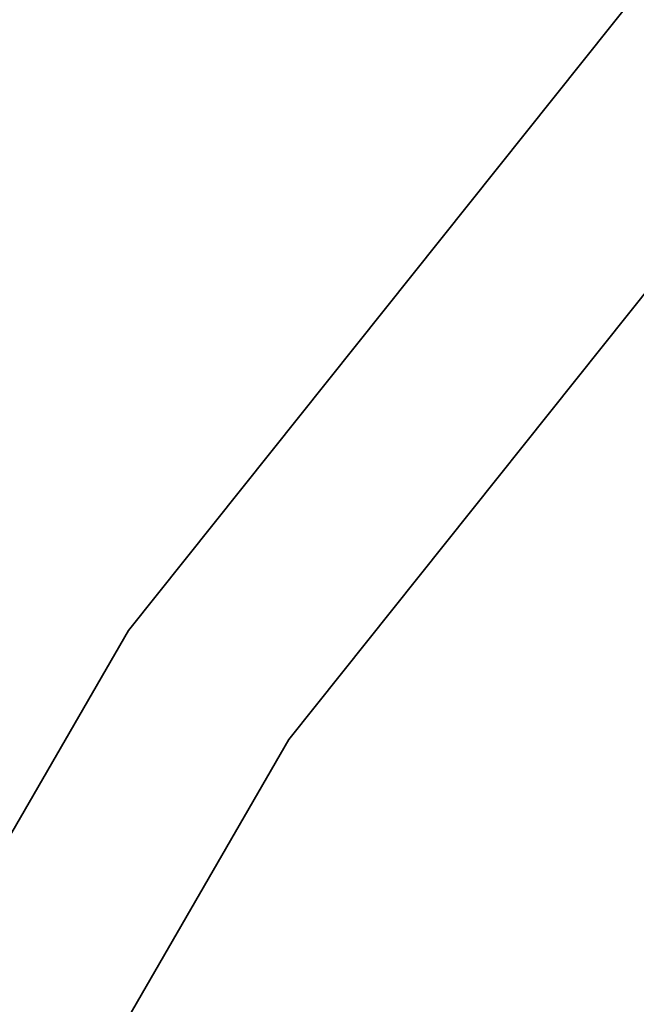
# Model space of a CAD drawing. Header units: millimetres. Extents: x -150 to 150, y -150 to 150.
# Tile 84 of 222: x -82.64 to -77.87, y 52.87 to 60.5. Entities that reach past the tile are written whole.
import ezdxf

# ---------------------------------------------------------------- set-up
doc = ezdxf.new("R2010")
doc.units = ezdxf.units.MM
doc.header["$LTSCALE"] = 25.4
doc.layers.get('0').update_dxf_attribs({"true_color": 0xff5454})

# ---------------------------------------------------------------- blocks, each defined once
blk = doc.blocks.new('CAMELEON-CANOPY-A-8566-8564-8565-8563.STL#2')
at = {"color": 0}
mesh = blk.add_polyface(dxfattribs=at)
corners = [(-78.22008514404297, 67.77809143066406, 17.18223571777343), (-87.06974029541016, 55.95632553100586, 19.18223571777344), (-87.06974029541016, 55.95632553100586, 17.18223571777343), (-78.22008514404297, 67.77809143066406, 19.18223571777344)]
mesh.append_faces([[corners[k] for k in face] for face in [(0, 1, 2), (1, 0, 3)]], dxfattribs={"vtx0": -1, "color": 0})
mesh = blk.add_polyface(dxfattribs=at)
corners = [(-78.22008514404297, 67.77809143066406, 20.68223571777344), (-87.06974029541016, 55.95632553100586, 23.68223571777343), (-87.06974029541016, 55.95632553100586, 20.68223571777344), (-78.22008514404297, 67.77809143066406, 23.68223571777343)]
mesh.append_faces([[corners[k] for k in face] for face in [(0, 1, 2), (1, 0, 3)]], dxfattribs={"vtx0": -1, "color": 0})
mesh = blk.add_polyface(dxfattribs=at)
corners = [(-80.43466186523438, 67.4926986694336, 23.68223571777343), (-89.04504394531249, 55.64152526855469, 17.18223571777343), (-89.04504394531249, 55.64152526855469, 23.68223571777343), (-80.43466186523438, 67.4926986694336, 17.18223571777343)]
mesh.append_faces([[corners[k] for k in face] for face in [(0, 1, 2), (1, 0, 3)]], dxfattribs={"vtx0": -1, "color": 0})
mesh = blk.add_polyface(dxfattribs=at)
corners = [(-72.57213592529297, 67.33710479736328, 11.37287425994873), (-81.79763793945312, 55.7686882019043, 4.372873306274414), (-81.79763793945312, 55.7686882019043, 11.37287425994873), (-72.57213592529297, 67.33710479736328, 4.372873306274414)]
mesh.append_faces([[corners[k] for k in face] for face in [(0, 1, 2), (1, 0, 3)]], dxfattribs={"vtx0": -1, "color": 0})
mesh = blk.add_polyface(dxfattribs=at)
corners = [(-71.4725570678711, 66.31684112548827, 4.372873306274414), (-80.5582809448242, 54.9237060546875, 11.37287425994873), (-80.5582809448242, 54.9237060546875, 4.372873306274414), (-71.4725570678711, 66.31684112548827, 11.37287425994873)]
mesh.append_faces([[corners[k] for k in face] for face in [(0, 1, 2), (1, 0, 3)]], dxfattribs={"vtx0": -1, "color": 0})
mesh = blk.add_polyface(dxfattribs=at)
corners = [(-81.79763793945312, 55.7686882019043, 11.37287425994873), (-89.19591522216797, 42.95449066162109, 4.372873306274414), (-89.19591522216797, 42.95449066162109, 11.37287425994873), (-81.79763793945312, 55.7686882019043, 4.372873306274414)]
mesh.append_faces([[corners[k] for k in face] for face in [(0, 1, 2), (1, 0, 3)]], dxfattribs={"vtx0": -1, "color": 0})
mesh = blk.add_polyface(dxfattribs=at)
corners = [(-80.5582809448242, 54.9237060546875, 4.372873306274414), (-87.8444595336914, 42.30366134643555, 11.37287425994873), (-87.8444595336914, 42.30366134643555, 4.372873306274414), (-80.5582809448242, 54.9237060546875, 11.37287425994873)]
mesh.append_faces([[corners[k] for k in face] for face in [(0, 1, 2), (1, 0, 3)]], dxfattribs={"vtx0": -1, "color": 0})

msp = doc.modelspace()

# ---------------------------------------------------------------- block references
at = {"color": 250, "true_color": 0x262626}
msp.add_blockref('CAMELEON-CANOPY-A-8566-8564-8565-8563.STL#2', (0, 0), dxfattribs=at)

doc.saveas('drawing.dxf')
